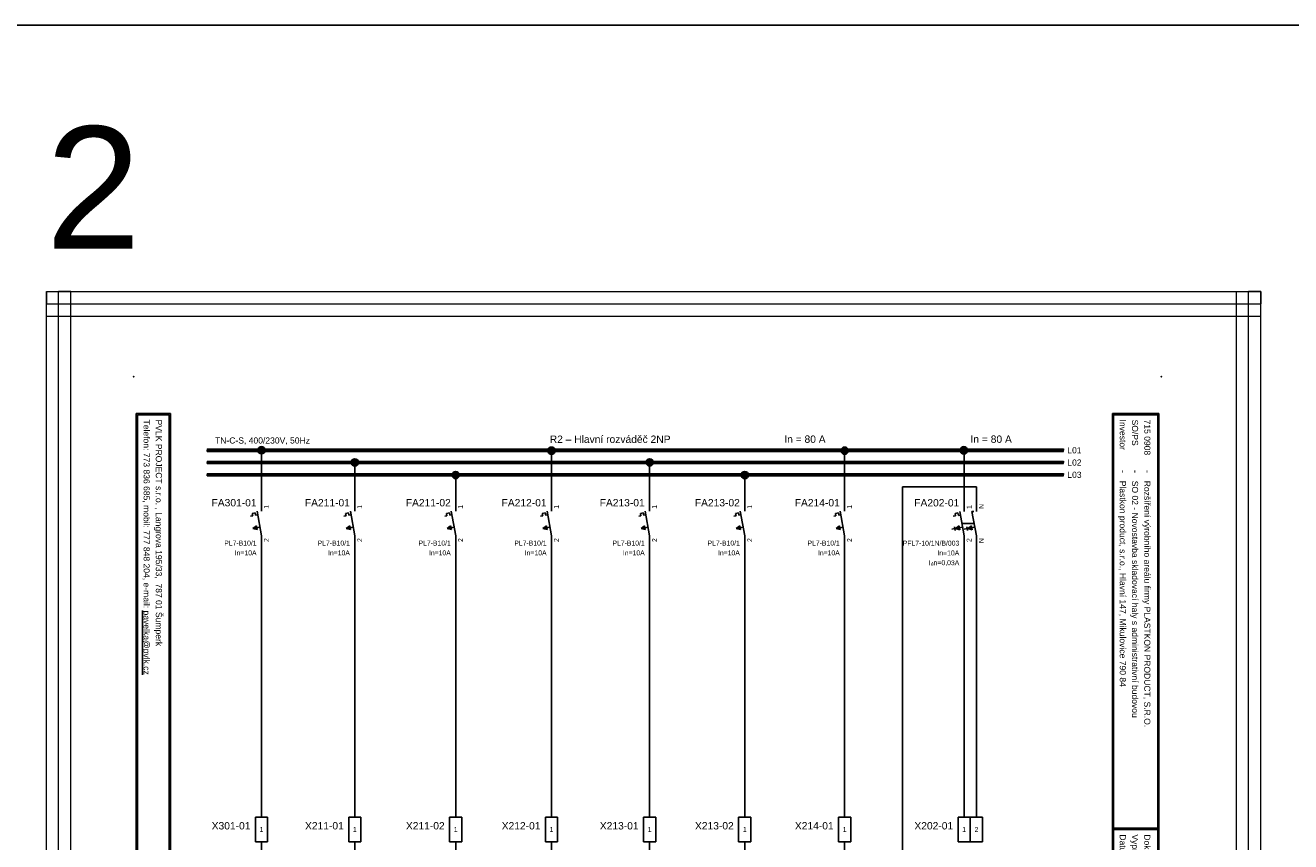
# Model space of a CAD drawing. Extents: x -9495 to -1492, y 3269 to 3834.
# Tile 5 of 44: x -8873 to -8355, y 3500 to 3834. Entities that reach past the tile are written whole.
import ezdxf
from ezdxf.enums import TextEntityAlignment as Align

# ---------------------------------------------------------------- set-up
doc = ezdxf.new("R2010")
doc.units = 0
doc.header["$MEASUREMENT"] = 0
for name, color, linetype in [('1-KRESBA', 7, 'Continuous'), ('__10-Popisy', 220, 'Continuous'), ('__Bílá', 7, 'Continuous'), ('__Oranžová', 30, 'Continuous'), ('__Vínová 220', 220, 'Continuous'), ('__Černá 250', 7, 'Continuous')]:
    doc.layers.add(name, color=color, linetype=linetype)
doc.styles.add('Arial', font='arial.ttf')
doc.styles.add('GREEKC', font='greekc', dxfattribs={"width": 0.8, "height": 1.3})

# ---------------------------------------------------------------- blocks, each defined once
blk = doc.blocks.new('BLK_Razítko_malé_pro_rozváděče')
at = {"layer": '__Bílá'}
for p, q in [((15, -1), (15, -20)), ((15, -1), (294, -1)), ((15.5, -1.5), (15.5, -19.5)), ((15.5, -1.5), (184.5, -1.5)), ((184.5, -1.5), (184.5, -19.5)), ((185, -1.5), (185, -19.5)), ((185, -1.5), (293.5, -1.5)), ((293.5, -19.5), (293.5, -1.5)), ((294, -20), (294, -1)), ((15, -20), (294, -20)), ((15.5, -19.5), (184.5, -19.5)), ((185, -19.5), (293.5, -19.5)), ((15, -405), (15, -419)), ((15, -405), (294, -405)), ((15.5, -405.5), (15.5, -418.5)), ((15.5, -405.5), (194.5, -405.5)), ((194.5, -405.5), (194.5, -418.5)), ((195, -405.5), (195, -418.5)), ((195, -405.5), (293.5, -405.5)), ((293.5, -405.5), (293.5, -418.5)), ((294, -405), (294, -419)), ((15.5, -418.5), (194.5, -418.5)), ((195, -418.5), (293.5, -418.5)), ((15, -419), (294, -419))]:
    blk.add_line(p, q, dxfattribs=at)
for p in [(0, 0), (300, 0), (0, -420), (300, -420)]:
    blk.add_point(p, dxfattribs=at)
at = {"layer": '__Bílá', "style": 'Arial'}
for s, height, p in [('Dokument', 2.5, (187, -7)), ('SO/PS', 2.5, (17.5, -12)), ('-', 3, (38, -7)), ('Vypracoval', 2.5, (187, -12)), ('-', 3, (210.5, -7)), ('Investor', 2.5, (17.5, -17)), ('-', 3, (38, -12)), ('Datum', 2.5, (187, -17)), ('-', 3, (210.5, -12)), ('-', 3, (38, -17)), ('-', 3, (210.5, -17)), ('PVLK PROJECT s.r.o. , Langrova 195/33,  787 01 Šumperk', 2.5, (17.5, -411)), ('Copyright © 2012 PVLK', 2.5, (197, -411)), ('Telefon: 773 836 685, mobil: 777 848 204, e-mail: %%Upavelka@pvlk.cz', 2.5, (17.5, -416)), ('Číslo dokumentu .....', 2.5, (197, -416))]:
    blk.add_text(s, height=height, dxfattribs=at).set_placement(p)
at = {"layer": '__Vínová 220', "char_height": 2.5, "attachment_point": 7, "style": 'Arial'}
for s, insert in [('715 0908', (17.5, -7)), ('Rozšíření výrobního areálu firmy PLASTKON PRODUCT, S.R.O.', (42.5, -7.75)), ('R2 – Hlavní rozváděč 2NP', (215, -7.75)), ('SO 02 - Novostavba skladovací haly s administrativní budovou', (42.5, -12.75)), ('Miroslav Pavelka', (215, -12.75)), ('Plastkon product, s.r.o., Hlavní 147, Mikulovice 790 84', (42.5, -17.75)), ('06/2016', (215, -17.75))]:
    blk.add_mtext(s, dxfattribs=dict(at, insert=insert))
at = {"layer": '__Vínová 220', "style": 'Arial'}
blk.add_attdef('ČÍSLO', text='', height=4, dxfattribs=at).set_placement((290, -416), align=Align.RIGHT)
blk = doc.blocks.new('L0001A02')
at = {"linetype": 'Continuous'}
h = blk.add_hatch(color=256, dxfattribs=at)
edge = h.paths.add_edge_path()
edge.add_arc((0, 0), 1.5, 0, 360)
blk.add_circle((0, 0), 1.5)
blk = doc.blocks.new('FEVA1462')
blk.add_hatch(color=256).paths.add_polyline_path([(-3.5, -2), (-2.06, -0.92), (-1.772, -2.504)])
for p, q in [((0, 5), (0, 10)), ((-4.448, 2.964), (-3.568, 3.124)), ((-3.752, 4.136), (-2.564, 4.352)), ((-3.752, 4.136), (-3.568, 3.124)), ((-2.564, 4.352), (-2.38, 3.34)), ((-2.38, 3.34), (-1.544, 3.492)), ((-1.818, 5), (0, -5)), ((-3.5, -2), (-2.06, -0.92)), ((-3.5, -2), (-0.64, -1.48)), ((-3.5, -2), (-1.772, -2.504)), ((-2.06, -0.92), (-1.772, -2.504)), ((0, -5), (0, -10))]:
    blk.add_line(p, q)
at = {"style": 'Arial'}
blk.add_attdef('POPIS', text='', height=3, dxfattribs=at).set_placement((-2, 7), align=Align.RIGHT)
at = {"style": 'Arial', "width": 0.8}
blk.add_attdef('NO1', (3, 6), '', height=2, rotation=90, dxfattribs=at)
for tag, p in [('TYP', (-2, -9)), ('DOPLŇ1', (-2, -17)), ('PROUD', (-2, -13)), ('DOPLŇ2', (-2, -21))]:
    blk.add_attdef(tag, text='', height=2, dxfattribs=at).set_placement(p, align=Align.RIGHT)
blk.add_attdef('CO1', text='', height=2, rotation=90, dxfattribs=at).set_placement((3, -6), align=Align.RIGHT)
blk = doc.blocks.new('v0109A01')
at = {"color": 0}
for p, q in [((0, 0), (0, 10)), ((5, 10), (0, 10)), ((5, 0), (5, 10)), ((5, 0), (0, 0))]:
    blk.add_line(p, q, dxfattribs=at)
at = {"color": 0, "style": 'Arial'}
blk.add_attdef('POPIS', text='', height=3, dxfattribs=at).set_placement((-2, 5), align=Align.RIGHT)
at = {"color": 0, "style": 'Arial', "width": 0.8}
blk.add_attdef('S1', text='', height=2, dxfattribs=at).set_placement((2.5, 5), align=Align.MIDDLE)
blk = doc.blocks.new('V0109A02')
for p, q in [((0, 0), (0, 10)), ((5, 10), (0, 10)), ((5, 0), (5, 10)), ((10, 10), (5, 10)), ((10, 0), (10, 10)), ((5, 0), (0, 0)), ((10, 0), (5, 0))]:
    blk.add_line(p, q)
at = {"style": 'Arial'}
blk.add_attdef('POPIS', text='', height=3, dxfattribs=at).set_placement((-2, 5), align=Align.RIGHT)
at = {"style": 'Arial', "width": 0.8}
for tag, p in [('S1', (2.5, 5)), ('S2', (7.5, 5))]:
    blk.add_attdef(tag, text='', height=2, dxfattribs=at).set_placement(p, align=Align.MIDDLE)
blk = doc.blocks.new('FEVA0910')
h = blk.add_hatch(color=256)
h.paths.add_polyline_path([(-1.92, -1.71), (-2.06, -0.92), (-3.5, -2)])
h.paths.add_polyline_path([(-3.5, -2), (-1.77, -2.5), (-1.92, -1.71)])
h = blk.add_hatch(color=256)
h.paths.add_polyline_path([(2.94, -0.92), (1.5, -2), (3.08, -1.71)])
h.paths.add_polyline_path([(3.08, -1.71), (1.5, -2), (3.23, -2.5)])
for p, q in [((0, 5), (0, 10)), ((5, 5), (5, 10)), ((-4.45, 2.96), (-3.57, 3.12)), ((-3.75, 4.14), (-2.56, 4.35)), ((-3.75, 4.14), (-3.57, 3.12)), ((-2.56, 4.35), (-2.38, 3.34)), ((-2.38, 3.34), (-1.54, 3.49)), ((-1.82, 5), (0, -5)), ((-0.91, 0), (4.09, 0)), ((3.18, 5), (5, -5)), ((3.18, 5), (4, 5)), ((-3.79, -2.07), (-5.07, -2.29)), ((-3.93, -1.27), (-3.65, -2.86)), ((-3.5, -2), (-2.06, -0.92)), ((-3.5, -2), (-0.64, -1.48)), ((-3.5, -2), (-1.77, -2.5)), ((-2.06, -0.92), (-1.77, -2.5)), ((1.21, -2.07), (-0.07, -2.29)), ((0, -5), (0, -10)), ((1.07, -1.27), (1.35, -2.86)), ((1.5, -2), (2.94, -0.92)), ((1.5, -2), (4.36, -1.48)), ((1.5, -2), (3.23, -2.5)), ((2.94, -0.92), (3.23, -2.5)), ((5, -5), (5, -10))]:
    blk.add_line(p, q)
at = {"style": 'Arial', "width": 0.8}
for s, p in [('I', (-14.5, -17)), ('n=', (-12.5, -17))]:
    blk.add_text(s, height=2, dxfattribs=at).set_placement(p)
at = {"style": 'GREEKC', "oblique": 10, "width": 0.8}
blk.add_text('D', height=1.3, dxfattribs=at).set_placement((-13.68, -17))
at = {"style": 'Arial'}
blk.add_attdef('POPIS', text='', height=3, dxfattribs=at).set_placement((-2, 7), align=Align.RIGHT)
at = {"style": 'Arial', "width": 0.8}
for tag, p in [('NO1', (3, 6)), ('NO2', (8, 6))]:
    blk.add_attdef(tag, p, '', height=2, rotation=90, dxfattribs=at)
for tag, p in [('TYP', (-2, -9)), ('PROUD', (-2, -13)), ('REZID', (-2, -17)), ('DOPLŇ1', (-2, -21)), ('DOPLŇ2', (-2, -25))]:
    blk.add_attdef(tag, text='', height=2, dxfattribs=at).set_placement(p, align=Align.RIGHT)
for tag, p in [('CO1', (3, -6)), ('CO2', (8, -6))]:
    blk.add_attdef(tag, text='', height=2, rotation=90, dxfattribs=at).set_placement(p, align=Align.RIGHT)

msp = doc.modelspace()

# ---------------------------------------------------------------- linework, layer by layer
at = {"layer": '1-KRESBA'}
for p, q in [((-8776.08, 3640.03), (-8776.08, 3660.42)), ((-8657.53, 3640.03), (-8657.53, 3660.07)), ((-8537.7, 3640.03), (-8537.7, 3660.07)), ((-8488.85, 3640), (-8488.85, 3660)), ((-8737.93, 3640.03), (-8737.93, 3654.89)), ((-8617.43, 3640.03), (-8617.43, 3654.89)), ((-8696.69, 3640.03), (-8696.69, 3650.1)), ((-8578.54, 3640.03), (-8578.54, 3650.1)), ((-8514.02, 3645), (-8514.02, 3485.1)), ((-8483.85, 3640), (-8483.85, 3645)), ((-8776.08, 3620.03), (-8776.08, 3510)), ((-8737.93, 3620.03), (-8737.93, 3510)), ((-8696.69, 3620.03), (-8696.69, 3510)), ((-8657.53, 3620.03), (-8657.53, 3510)), ((-8617.43, 3620.03), (-8617.43, 3510)), ((-8578.54, 3620.03), (-8578.54, 3510)), ((-8537.7, 3620.03), (-8537.7, 3510)), ((-8488.85, 3510), (-8488.85, 3620)), ((-8483.85, 3620), (-8483.85, 3510)), ((-8776.08, 3500), (-8776.08, 3490)), ((-8737.93, 3500), (-8737.93, 3490)), ((-8696.69, 3500), (-8696.69, 3490)), ((-8657.53, 3500), (-8657.53, 3490)), ((-8617.43, 3500), (-8617.43, 3490)), ((-8578.54, 3500), (-8578.54, 3490)), ((-8537.7, 3500), (-8537.7, 3490))]:
    msp.add_line(p, q, dxfattribs=at)
at = {"layer": '1-KRESBA', "color": 0}
msp.add_line((-8514.02, 3645), (-8483.85, 3645), dxfattribs=at)
at = {"layer": '1-KRESBA', "color": 250, "linetype": 'Continuous'}
msp.add_line((-8428.24, 3585), (-8428.24, 3615), dxfattribs=at)
at = {"layer": '1-KRESBA', "color": 3}
msp.add_lwpolyline([(-9494.98, 3833.62), (-1491.97, 3833.62), (-1491.97, 3268.56), (-9494.98, 3268.56)], close=True, dxfattribs=at)
at = {"layer": '__Oranžová', "lineweight": 0}
for p, q in [((-8798.26, 3660.5), (-8798.26, 3660)), ((-8798.26, 3660.5), (-8448.26, 3660.5)), ((-8798.26, 3659.5), (-8798.26, 3660)), ((-8798.26, 3660), (-8448.26, 3660)), ((-8798.26, 3659.5), (-8448.26, 3659.5)), ((-8448.26, 3660.5), (-8448.26, 3660)), ((-8448.26, 3659.5), (-8448.26, 3660)), ((-8798.26, 3655.5), (-8798.26, 3655)), ((-8798.26, 3655.5), (-8448.26, 3655.5)), ((-8798.26, 3654.5), (-8798.26, 3655)), ((-8798.26, 3655), (-8448.26, 3655)), ((-8798.26, 3654.5), (-8448.26, 3654.5)), ((-8448.26, 3655.5), (-8448.26, 3655)), ((-8448.26, 3654.5), (-8448.26, 3655)), ((-8798.26, 3650.5), (-8798.26, 3650)), ((-8798.26, 3650.5), (-8448.26, 3650.5)), ((-8798.26, 3649.5), (-8798.26, 3650)), ((-8798.26, 3650), (-8448.26, 3650)), ((-8798.26, 3649.5), (-8448.26, 3649.5)), ((-8448.26, 3650.5), (-8448.26, 3650)), ((-8448.26, 3649.5), (-8448.26, 3650))]:
    msp.add_line(p, q, dxfattribs=at)
at = {"layer": '__Vínová 220', "lineweight": 0}
for p, q in [((-8863.98, 3724.82), (-8863.98, 3719.82)), ((-8863.98, 3724.82), (-8367.57, 3724.82)), ((-8863.98, 3358.74), (-8863.98, 3724.82)), ((-8863.98, 3724.82), (-8858.98, 3724.82)), ((-8858.98, 3358.74), (-8858.98, 3724.82)), ((-8853.98, 3724.82), (-8858.98, 3724.82)), ((-8853.98, 3358.74), (-8853.98, 3724.82)), ((-8377.57, 3358.74), (-8377.57, 3724.82)), ((-8377.57, 3724.82), (-8372.57, 3724.82)), ((-8372.57, 3358.74), (-8372.57, 3724.82)), ((-8367.57, 3724.82), (-8372.57, 3724.82)), ((-8367.57, 3724.82), (-8367.57, 3719.82)), ((-8367.57, 3358.74), (-8367.57, 3724.82)), ((-8863.98, 3714.82), (-8863.98, 3719.82)), ((-8863.98, 3719.82), (-8367.57, 3719.82)), ((-8367.57, 3714.82), (-8367.57, 3719.82)), ((-8863.98, 3714.82), (-8367.57, 3714.82))]:
    msp.add_line(p, q, dxfattribs=at)

# ---------------------------------------------------------------- block references
at = {"layer": '1-KRESBA', "rotation": 270}
msp.add_blockref('BLK_Razítko_malé_pro_rozváděče', (-8408.26, 3690), dxfattribs=at).add_auto_attribs({'ČÍSLO': '23.2'})
at = {"layer": '1-KRESBA'}
for p in [(-8776.08, 3659.96), (-8657.53, 3659.79), (-8537.7, 3659.79), (-8489, 3659.93), (-8737.93, 3655), (-8617.43, 3655), (-8696.69, 3649.83), (-8578.54, 3649.83)]:
    msp.add_blockref('L0001A02', p, dxfattribs=at)
at = {"layer": '__Černá 250'}
for name, p, values in [('FEVA1462', (-8776.08, 3630.03), {'POPIS': 'FA301-01', 'TYP': 'PL7-B10/1', 'PROUD': 'In=10A', 'CO1': '2', 'NO1': '1'}), ('FEVA1462', (-8737.93, 3630.03), {'POPIS': 'FA211-01', 'TYP': 'PL7-B10/1', 'PROUD': 'In=10A', 'CO1': '2', 'NO1': '1'}), ('FEVA1462', (-8696.69, 3630.03), {'POPIS': 'FA211-02', 'TYP': 'PL7-B10/1', 'PROUD': 'In=10A', 'CO1': '2', 'NO1': '1'}), ('FEVA1462', (-8657.53, 3630.03), {'POPIS': 'FA212-01', 'TYP': 'PL7-B10/1', 'PROUD': 'In=10A', 'CO1': '2', 'NO1': '1'}), ('FEVA1462', (-8617.43, 3630.03), {'POPIS': 'FA213-01', 'TYP': 'PL7-B10/1', 'PROUD': 'In=10A', 'CO1': '2', 'NO1': '1'}), ('FEVA1462', (-8578.54, 3630.03), {'POPIS': 'FA213-02', 'TYP': 'PL7-B10/1', 'PROUD': 'In=10A', 'CO1': '2', 'NO1': '1'}), ('FEVA1462', (-8537.7, 3630.03), {'POPIS': 'FA214-01', 'TYP': 'PL7-B10/1', 'PROUD': 'In=10A', 'CO1': '2', 'NO1': '1'}), ('FEVA0910', (-8488.85, 3630), {'POPIS': 'FA202-01', 'TYP': 'PFL7-10/1N/B/003', 'PROUD': 'In=10A', 'REZID': '0,03A', 'CO1': '2', 'NO1': '1', 'CO2': 'N', 'NO2': 'N'}), ('v0109A01', (-8778.58, 3500), {'POPIS': 'X301-01', 'S1': '1'}), ('v0109A01', (-8740.43, 3500), {'POPIS': 'X211-01', 'S1': '1'}), ('v0109A01', (-8699.19, 3500), {'POPIS': 'X211-02', 'S1': '1'}), ('v0109A01', (-8660.03, 3500), {'POPIS': 'X212-01', 'S1': '1'}), ('v0109A01', (-8619.93, 3500), {'POPIS': 'X213-01', 'S1': '1'}), ('v0109A01', (-8581.04, 3500), {'POPIS': 'X213-02', 'S1': '1'}), ('v0109A01', (-8540.2, 3500), {'POPIS': 'X214-01', 'S1': '1'}), ('V0109A02', (-8491.35, 3500), {'POPIS': 'X202-01', 'S1': '1', 'S2': '2'})]:
    msp.add_blockref(name, p, dxfattribs=at).add_auto_attribs(values)

# ---------------------------------------------------------------- texts
at = {"layer": '1-KRESBA', "color": 4, "linetype": 'Continuous', "style": 'Arial'}
for p in [(-8562.38, 3663), (-8486.26, 3663)]:
    msp.add_text('In = 80 A', height=3, dxfattribs=at).set_placement(p)
at = {"layer": '__10-Popisy', "style": 'Arial'}
msp.add_text('2', height=50, dxfattribs=at).set_placement((-8864.24, 3742.31))
at = {"layer": '__Bílá', "insert": (-8658.25, 3662.93), "char_height": 3, "attachment_point": 7, "style": 'Arial'}
msp.add_mtext('R2 – Hlavní rozváděč 2NP', dxfattribs=at)
at = {"layer": '__Oranžová', "lineweight": 0, "style": 'Arial'}
for s, p in [('TN-C-S, 400/230V, 50Hz', (-8795.06, 3662.71)), ('L01', (-8446.69, 3658.69)), ('L02', (-8446.69, 3653.69)), ('L03', (-8446.69, 3648.69))]:
    msp.add_text(s, height=2.5, dxfattribs=at).set_placement(p)

doc.saveas('drawing.dxf')
